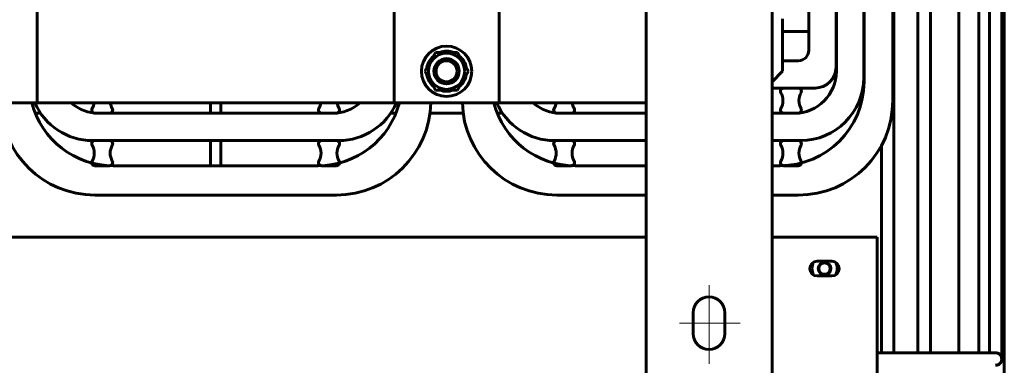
# Model space of a CAD drawing. Header units: millimetres. Extents: x 0 to 420, y 0 to 594.
# Tile 21 of 27: x 204 to 298, y 400 to 433. Entities that reach past the tile are written whole.
import ezdxf

# ---------------------------------------------------------------- set-up
doc = ezdxf.new("R2010")
doc.units = ezdxf.units.MM
doc.linetypes.add('K5LT_AXLED', pattern=[19.5, 15, -1.5, 1.5, -1.5])
doc.linetypes.add('K5LT_BASIC', pattern=[0])
doc.layers.add('Системный слой', color=7, linetype='Continuous')

# ---------------------------------------------------------------- blocks, each defined once
blk = doc.blocks.new('U155')
at = {"layer": 'Системный слой', "color": 150, "linetype": 'K5LT_BASIC', "lineweight": 60, "true_color": 0x0080ff}
for p, q in [((293.411, 453.582), (293.411, 421.888)), ((293.411, 421.888), (293.411, 401.208))]:
    blk.add_line(p, q, dxfattribs=at)
blk = doc.blocks.new('U174')
at = {"layer": 'Системный слой', "color": 150, "linetype": 'K5LT_BASIC', "lineweight": 60, "true_color": 0x0080ff}
blk.add_line((279.127, 470.82), (279.127, 430.02), dxfattribs=at)
blk = doc.blocks.new('U175')
at = {"layer": 'Системный слой', "color": 150, "linetype": 'K5LT_BASIC', "lineweight": 60, "true_color": 0x0080ff}
blk.add_line((281.727, 472.02), (281.727, 428.42), dxfattribs=at)
blk = doc.blocks.new('U178')
at = {"layer": 'Системный слой', "color": 150, "linetype": 'K5LT_BASIC', "lineweight": 60, "true_color": 0x0080ff}
for p, q in [((263.627, 419.02), (256.867, 419.02)), ((276.387, 419.02), (275.627, 419.02))]:
    blk.add_line(p, q, dxfattribs=at)
blk = doc.blocks.new('U179')
at = {"layer": 'Системный слой', "color": 150, "linetype": 'K5LT_BASIC', "lineweight": 60, "true_color": 0x0080ff}
for p, q in [((263.627, 416.22), (255.127, 416.22)), ((278.127, 416.22), (275.627, 416.22))]:
    blk.add_line(p, q, dxfattribs=at)
blk = doc.blocks.new('U180')
at = {"layer": 'Системный слой', "color": 150, "linetype": 'K5LT_BASIC', "lineweight": 60, "true_color": 0x0080ff}
blk.add_line((281.757, 472.02), (281.757, 428.02), dxfattribs=at)
blk = doc.blocks.new('U183')
at = {"layer": 'Системный слой', "color": 150, "linetype": 'K5LT_BASIC', "lineweight": 60, "true_color": 0x0080ff}
for p, q in [((263.627, 424.02), (255.497, 424.02)), ((277.757, 424.02), (275.627, 424.02))]:
    blk.add_line(p, q, dxfattribs=at)
blk = doc.blocks.new('U184')
at = {"layer": 'Системный слой', "color": 150, "linetype": 'K5LT_BASIC', "lineweight": 60, "true_color": 0x0080ff}
for p, q in [((263.627, 421.42), (254.897, 421.42)), ((278.357, 421.42), (275.627, 421.42))]:
    blk.add_line(p, q, dxfattribs=at)
blk = doc.blocks.new('U186')
at = {"layer": 'Системный слой', "color": 150, "linetype": 'K5LT_BASIC', "lineweight": 60, "true_color": 0x0080ff}
for start, end in [(90, 109.53997), (70.46003, 79.1982), (130.46003, 169.53997), (10.46003, 49.53997), (190.46003, 229.53997), (310.46003, 349.53997), (250.46003, 289.53997)]:
    blk.add_arc((244.627, 428.02), 1.91, start, end, dxfattribs=at)
blk = doc.blocks.new('U198')
at = {"layer": 'Системный слой', "color": 150, "linetype": 'K5LT_BASIC', "lineweight": 60, "true_color": 0x0080ff}
for p, q in [((289.512, 459.467), (289.512, 431.59)), ((289.512, 431.59), (289.512, 402.888)), ((289.512, 402.888), (289.512, 402.851)), ((289.512, 402.851), (289.512, 402.835)), ((289.512, 402.835), (289.512, 402.816)), ((289.512, 402.816), (289.512, 402.778)), ((289.512, 402.778), (289.512, 402.702)), ((289.512, 402.702), (289.512, 402.687)), ((289.512, 402.687), (289.512, 402.671)), ((289.512, 402.671), (289.512, 402.649)), ((289.512, 402.649), (289.512, 402.606)), ((289.512, 402.606), (289.512, 402.521)), ((289.512, 402.521), (289.512, 402.379)), ((289.512, 402.379), (289.512, 402.364)), ((289.512, 402.364), (289.512, 402.342)), ((289.512, 402.342), (289.512, 402.299)), ((289.512, 402.299), (289.512, 402.213)), ((289.512, 402.213), (289.512, 402.083)), ((289.512, 402.083), (289.512, 402.068)), ((289.512, 402.068), (289.512, 402.047)), ((289.512, 402.047), (289.512, 402.006)), ((289.512, 402.006), (289.512, 401.925)), ((289.512, 401.925), (289.512, 401.806)), ((289.512, 401.806), (289.512, 401.792)), ((289.512, 401.792), (289.512, 401.772)), ((289.512, 401.772), (289.512, 401.734)), ((289.512, 401.734), (289.512, 401.659)), ((289.512, 401.659), (289.512, 401.545)), ((289.512, 401.545), (289.512, 401.532)), ((289.512, 401.532), (289.512, 401.515)), ((289.512, 401.515), (289.512, 401.48)), ((289.512, 401.48), (289.512, 401.411)), ((289.512, 401.411), (289.512, 401.31)), ((289.512, 401.31), (289.512, 401.299)), ((289.512, 401.299), (289.512, 401.284)), ((289.512, 401.284), (289.512, 401.256)), ((289.512, 401.256), (289.512, 401.208))]:
    blk.add_line(p, q, dxfattribs=at)
blk = doc.blocks.new('U199')
at = {"layer": 'Системный слой', "color": 150, "linetype": 'K5LT_BASIC', "lineweight": 60, "true_color": 0x0080ff}
for p, q in [((290.712, 448.716), (290.712, 417.561)), ((290.712, 417.561), (290.712, 402.934)), ((290.712, 402.934), (290.712, 402.924)), ((290.712, 402.924), (290.712, 402.913)), ((290.712, 402.913), (290.712, 402.89)), ((290.712, 402.89), (290.712, 402.851)), ((290.712, 402.851), (290.712, 402.842)), ((290.712, 402.842), (290.712, 402.83)), ((290.712, 402.83), (290.712, 402.805)), ((290.712, 402.805), (290.712, 402.756)), ((290.712, 402.756), (290.712, 402.687)), ((290.712, 402.687), (290.712, 402.678)), ((290.712, 402.678), (290.712, 402.664)), ((290.712, 402.664), (290.712, 402.635)), ((290.712, 402.635), (290.712, 402.578)), ((290.712, 402.578), (290.712, 402.464)), ((290.712, 402.464), (290.712, 402.38)), ((290.712, 402.38), (290.712, 402.371)), ((290.712, 402.371), (290.712, 402.355)), ((290.712, 402.355), (290.712, 402.325)), ((290.712, 402.325), (290.712, 402.264)), ((290.712, 402.264), (290.712, 402.144)), ((290.712, 402.144), (290.712, 402.083)), ((290.712, 402.083), (290.712, 402.074)), ((290.712, 402.074), (290.712, 402.06)), ((290.712, 402.06), (290.712, 402.031)), ((290.712, 402.031), (290.712, 401.973)), ((290.712, 401.973), (290.712, 401.86)), ((290.712, 401.86), (290.712, 401.806)), ((290.712, 401.806), (290.712, 401.798)), ((290.712, 401.798), (290.712, 401.784)), ((290.712, 401.784), (290.712, 401.757)), ((290.712, 401.757), (290.712, 401.703)), ((290.712, 401.703), (290.712, 401.599)), ((290.712, 401.599), (290.712, 401.545)), ((290.712, 401.545), (290.712, 401.538)), ((290.712, 401.538), (290.712, 401.525)), ((290.712, 401.525), (290.712, 401.5)), ((290.712, 401.5), (290.712, 401.452)), ((290.712, 401.452), (290.712, 401.357)), ((290.712, 401.357), (290.712, 401.31)), ((290.712, 401.31), (290.712, 401.304)), ((290.712, 401.304), (290.712, 401.294)), ((290.712, 401.294), (290.712, 401.274)), ((290.712, 401.274), (290.712, 401.235)), ((290.712, 401.235), (290.712, 401.208))]:
    blk.add_line(p, q, dxfattribs=at)
blk = doc.blocks.new('U205')
at = {"layer": 'Системный слой', "color": 150, "linetype": 'K5LT_BASIC', "lineweight": 60, "true_color": 0x0080ff}
for p, q in [((195.627, 425.02), (181.627, 425.02)), ((239.627, 425.02), (205.627, 425.02)), ((263.627, 425.02), (249.627, 425.02))]:
    blk.add_line(p, q, dxfattribs=at)
blk = doc.blocks.new('U210')
at = {"layer": 'Системный слой', "color": 150, "linetype": 'K5LT_BASIC', "lineweight": 60, "true_color": 0x0080ff}
for p, q in [((295.337, 441.065), (295.337, 409.99)), ((295.337, 409.99), (295.337, 401.208))]:
    blk.add_line(p, q, dxfattribs=at)
blk = doc.blocks.new('U217')
at = {"layer": 'Системный слой', "color": 150, "linetype": 'K5LT_BASIC', "lineweight": 60, "true_color": 0x0080ff}
for p, q in [((297.751, 443.237), (297.751, 400.942)), ((297.751, 400.942), (297.751, 373.598))]:
    blk.add_line(p, q, dxfattribs=at)
blk = doc.blocks.new('U219')
at = {"layer": 'Системный слой', "color": 150, "linetype": 'K5LT_BASIC', "lineweight": 60, "true_color": 0x0080ff}
blk.add_line((286.04, 420.932), (286.04, 401.208), dxfattribs=at)
blk = doc.blocks.new('U220')
at = {"layer": 'Системный слой', "color": 150, "linetype": 'K5LT_BASIC', "lineweight": 60, "true_color": 0x0080ff}
for p, q in [((287.24, 451.206), (287.24, 420.05)), ((287.24, 420.05), (287.24, 402.95)), ((287.24, 402.95), (287.24, 402.94)), ((287.24, 402.94), (287.24, 402.929)), ((287.24, 402.929), (287.24, 402.907)), ((287.24, 402.907), (287.24, 402.883)), ((287.24, 402.883), (287.24, 402.873)), ((287.24, 402.873), (287.24, 402.861)), ((287.24, 402.861), (287.24, 402.837)), ((287.24, 402.837), (287.24, 402.79)), ((287.24, 402.79), (287.24, 402.749)), ((287.24, 402.749), (287.24, 402.739)), ((287.24, 402.739), (287.24, 402.726)), ((287.24, 402.726), (287.24, 402.698)), ((287.24, 402.698), (287.24, 402.644)), ((287.24, 402.644), (287.24, 402.535)), ((287.24, 402.535), (287.24, 402.486)), ((287.24, 402.486), (287.24, 402.477)), ((287.24, 402.477), (287.24, 402.462)), ((287.24, 402.462), (287.24, 402.431)), ((287.24, 402.431), (287.24, 402.371)), ((287.24, 402.371), (287.24, 402.253)), ((287.24, 402.253), (287.24, 402.183)), ((287.24, 402.183), (287.24, 402.175)), ((287.24, 402.175), (287.24, 402.16)), ((287.24, 402.16), (287.24, 402.13)), ((287.24, 402.13), (287.24, 402.071)), ((287.24, 402.071), (287.24, 401.956)), ((287.24, 401.956), (287.24, 401.899)), ((287.24, 401.899), (287.24, 401.891)), ((287.24, 401.891), (287.24, 401.877)), ((287.24, 401.877), (287.24, 401.849)), ((287.24, 401.849), (287.24, 401.794)), ((287.24, 401.794), (287.24, 401.687)), ((287.24, 401.687), (287.24, 401.632)), ((287.24, 401.632), (287.24, 401.624)), ((287.24, 401.624), (287.24, 401.612)), ((287.24, 401.612), (287.24, 401.586)), ((287.24, 401.586), (287.24, 401.535)), ((287.24, 401.535), (287.24, 401.437)), ((287.24, 401.437), (287.24, 401.387)), ((287.24, 401.387), (287.24, 401.38)), ((287.24, 401.38), (287.24, 401.369)), ((287.24, 401.369), (287.24, 401.347)), ((287.24, 401.347), (287.24, 401.304)), ((287.24, 401.304), (287.24, 401.276)), ((287.24, 401.276), (287.24, 401.262)), ((287.24, 401.262), (287.24, 401.254)), ((287.24, 401.254), (287.24, 401.248)), ((287.24, 401.248), (287.24, 401.242)), ((287.24, 401.242), (287.24, 401.235)), ((287.24, 401.235), (287.24, 401.225)), ((287.24, 401.225), (287.24, 401.21)), ((287.24, 401.21), (287.24, 401.208))]:
    blk.add_line(p, q, dxfattribs=at)
blk = doc.blocks.new('U229')
at = {"layer": 'Системный слой', "color": 150, "linetype": 'K5LT_BASIC', "lineweight": 60, "true_color": 0x0080ff}
for p, q in [((297.525, 451.27), (297.525, 411.78)), ((297.525, 411.78), (297.525, 402.842)), ((297.525, 402.842), (297.525, 402.83)), ((297.525, 402.83), (297.525, 402.815)), ((297.525, 402.815), (297.525, 402.784)), ((297.525, 402.784), (297.525, 402.722)), ((297.525, 402.722), (297.525, 402.669)), ((297.525, 402.669), (297.525, 402.657)), ((297.525, 402.657), (297.525, 402.64)), ((297.525, 402.64), (297.525, 402.605)), ((297.525, 402.605), (297.525, 402.536)), ((297.525, 402.536), (297.525, 402.398)), ((297.525, 402.398), (297.525, 402.362)), ((297.525, 402.362), (297.525, 402.35)), ((297.525, 402.35), (297.525, 402.332)), ((297.525, 402.332), (297.525, 402.296)), ((297.525, 402.296), (297.525, 402.224)), ((297.525, 402.224), (297.525, 402.083)), ((297.525, 402.083), (297.525, 402.067)), ((297.525, 402.067), (297.525, 402.055)), ((297.525, 402.055), (297.525, 402.038)), ((297.525, 402.038), (297.525, 402.004)), ((297.525, 402.004), (297.525, 401.936)), ((297.525, 401.936), (297.525, 401.804)), ((297.525, 401.804), (297.525, 401.79)), ((297.525, 401.79), (297.525, 401.78)), ((297.525, 401.78), (297.525, 401.764)), ((297.525, 401.764), (297.525, 401.732)), ((297.525, 401.732), (297.525, 401.669)), ((297.525, 401.669), (297.525, 401.547)), ((297.525, 401.547), (297.525, 401.531)), ((297.525, 401.531), (297.525, 401.521)), ((297.525, 401.521), (297.525, 401.506)), ((297.525, 401.506), (297.525, 401.477)), ((297.525, 401.477), (297.525, 401.42)), ((297.525, 401.42), (297.525, 401.31)), ((297.525, 401.31), (297.525, 401.296)), ((297.525, 401.296), (297.525, 401.288)), ((297.525, 401.288), (297.525, 401.275)), ((297.525, 401.275), (297.525, 401.249)), ((297.525, 401.249), (297.525, 401.199)), ((297.525, 401.199), (297.525, 401.104)), ((297.525, 401.104), (297.525, 401.094)), ((297.525, 401.094), (297.525, 401.087)), ((297.525, 401.087), (297.525, 401.075)), ((297.525, 401.075), (297.525, 401.053)), ((297.525, 401.053), (297.525, 401.011)), ((297.525, 401.011), (297.525, 400.932)), ((297.525, 400.932), (297.525, 400.921)), ((297.525, 400.921), (297.525, 400.915)), ((297.525, 400.915), (297.525, 400.906)), ((297.525, 400.906), (297.525, 400.888)), ((297.525, 400.888), (297.525, 400.854)), ((297.525, 400.854), (297.525, 400.792)), ((297.525, 400.792), (297.525, 400.784)), ((297.525, 400.784), (297.525, 400.78)), ((297.525, 400.78), (297.525, 400.773)), ((297.525, 400.773), (297.525, 400.759)), ((297.525, 400.759), (297.525, 400.734)), ((297.525, 400.734), (297.525, 400.691)), ((297.525, 400.691), (297.525, 400.687)), ((297.525, 400.687), (297.525, 400.684)), ((297.525, 400.684), (297.525, 400.679)), ((297.525, 400.679), (297.525, 400.67)), ((297.525, 400.67), (297.525, 400.654)), ((297.525, 400.654), (297.525, 400.63)), ((297.525, 400.63), (297.525, 400.627)), ((297.525, 400.627), (297.525, 400.626)), ((297.525, 400.626), (297.525, 400.623)), ((297.525, 400.623), (297.525, 400.62)), ((297.525, 400.62), (297.525, 400.614)), ((297.525, 400.614), (297.525, 400.61)), ((297.525, 400.61), (297.525, 400.61)), ((297.525, 400.61), (297.525, 400.609)), ((297.525, 400.609), (297.525, 400.609)), ((297.525, 400.609), (297.525, 400.609)), ((297.525, 400.609), (297.525, 400.608)), ((297.525, 400.608), (297.525, 400.608)), ((297.525, 400.608), (297.525, 400.608)), ((297.525, 400.608), (297.525, 400.608)), ((297.525, 400.608), (297.525, 400.608)), ((297.525, 400.608), (297.525, 400.608)), ((297.525, 400.608), (297.525, 400.608)), ((297.525, 400.608), (297.525, 400.608)), ((297.525, 400.608), (297.525, 400.608)), ((297.525, 400.608), (297.525, 400.608)), ((297.525, 400.608), (297.525, 400.608)), ((297.525, 400.608), (297.525, 400.608)), ((297.525, 400.608), (297.525, 400.608))]:
    blk.add_line(p, q, dxfattribs=at)
blk = doc.blocks.new('U230')
at = {"layer": 'Системный слой', "color": 150, "linetype": 'K5LT_BASIC', "lineweight": 60, "true_color": 0x0080ff}
for p, q in [((296.926, 401.208), (297.221, 401.122)), ((297.221, 401.122), (297.44, 400.903)), ((297.44, 400.903), (297.525, 400.608))]:
    blk.add_line(p, q, dxfattribs=at)
blk = doc.blocks.new('U231')
at = {"layer": 'Системный слой', "color": 150, "linetype": 'K5LT_BASIC', "lineweight": 60, "true_color": 0x0080ff}
for p, q in [((297.525, 400.608), (297.439, 400.312)), ((297.22, 400.093), (296.924, 400.008)), ((297.439, 400.312), (297.22, 400.093))]:
    blk.add_line(p, q, dxfattribs=at)
blk = doc.blocks.new('U232')
at = {"layer": 'Системный слой', "color": 150, "linetype": 'K5LT_BASIC', "lineweight": 60, "true_color": 0x0080ff}
for p, q in [((296.325, 445.262), (296.325, 412.34)), ((296.325, 412.34), (296.325, 402.842)), ((296.325, 402.842), (296.325, 402.832)), ((296.325, 402.832), (296.325, 402.819)), ((296.325, 402.819), (296.325, 402.793)), ((296.325, 402.793), (296.325, 402.741)), ((296.325, 402.741), (296.325, 402.669)), ((296.325, 402.669), (296.325, 402.659)), ((296.325, 402.659), (296.325, 402.644)), ((296.325, 402.644), (296.325, 402.614)), ((296.325, 402.614), (296.325, 402.555)), ((296.325, 402.555), (296.325, 402.436)), ((296.325, 402.436), (296.325, 402.362)), ((296.325, 402.362), (296.325, 402.352)), ((296.325, 402.352), (296.325, 402.336)), ((296.325, 402.336), (296.325, 402.305)), ((296.325, 402.305), (296.325, 402.242)), ((296.325, 402.242), (296.325, 402.119)), ((296.325, 402.119), (296.325, 402.066)), ((296.325, 402.066), (296.325, 402.057)), ((296.325, 402.057), (296.325, 402.042)), ((296.325, 402.042), (296.325, 402.012)), ((296.325, 402.012), (296.325, 401.953)), ((296.325, 401.953), (296.325, 401.837)), ((296.325, 401.837), (296.325, 401.789)), ((296.325, 401.789), (296.325, 401.781)), ((296.325, 401.781), (296.325, 401.767)), ((296.325, 401.767), (296.325, 401.739)), ((296.325, 401.739), (296.325, 401.684)), ((296.325, 401.684), (296.325, 401.577)), ((296.325, 401.577), (296.325, 401.53)), ((296.325, 401.53), (296.325, 401.522)), ((296.325, 401.522), (296.325, 401.509)), ((296.325, 401.509), (296.325, 401.484)), ((296.325, 401.484), (296.325, 401.434)), ((296.325, 401.434), (296.325, 401.337)), ((296.325, 401.337), (296.325, 401.297)), ((296.325, 401.297), (296.325, 401.29)), ((296.325, 401.29), (296.325, 401.28)), ((296.325, 401.28), (296.325, 401.26)), ((296.325, 401.26), (296.325, 401.22)), ((296.325, 401.22), (296.325, 401.208))]:
    blk.add_line(p, q, dxfattribs=at)
blk = doc.blocks.new('U233')
at = {"layer": 'Системный слой', "color": 150, "linetype": 'K5LT_BASIC', "lineweight": 60, "true_color": 0x0080ff}
for p, q in [((289.733, 401.208), (285.627, 401.208)), ((292.543, 401.208), (289.733, 401.208)), ((293.947, 401.208), (292.543, 401.208)), ((294.65, 401.208), (293.947, 401.208)), ((294.999, 401.208), (294.65, 401.208)), ((295.363, 401.208), (294.999, 401.208)), ((295.382, 401.208), (295.363, 401.208)), ((295.522, 401.208), (295.382, 401.208)), ((295.616, 401.208), (295.522, 401.208)), ((295.661, 401.208), (295.616, 401.208)), ((295.684, 401.208), (295.661, 401.208)), ((295.696, 401.208), (295.684, 401.208)), ((295.701, 401.208), (295.696, 401.208)), ((295.8, 401.208), (295.701, 401.208)), ((295.886, 401.208), (295.8, 401.208)), ((295.928, 401.208), (295.886, 401.208)), ((295.949, 401.208), (295.928, 401.208)), ((295.959, 401.208), (295.949, 401.208)), ((295.964, 401.208), (295.959, 401.208)), ((296.084, 401.208), (295.964, 401.208)), ((296.145, 401.208), (296.084, 401.208)), ((296.174, 401.208), (296.145, 401.208)), ((296.189, 401.208), (296.174, 401.208)), ((296.196, 401.208), (296.189, 401.208)), ((296.2, 401.208), (296.196, 401.208)), ((296.213, 401.208), (296.2, 401.208)), ((296.271, 401.208), (296.213, 401.208)), ((296.334, 401.208), (296.271, 401.208)), ((296.374, 401.208), (296.334, 401.208)), ((296.394, 401.208), (296.374, 401.208)), ((296.404, 401.208), (296.394, 401.208)), ((296.408, 401.208), (296.404, 401.208)), ((296.411, 401.208), (296.408, 401.208)), ((296.444, 401.208), (296.411, 401.208)), ((296.473, 401.208), (296.444, 401.208)), ((296.512, 401.208), (296.473, 401.208)), ((296.532, 401.208), (296.512, 401.208)), ((296.541, 401.208), (296.532, 401.208)), ((296.546, 401.208), (296.541, 401.208)), ((296.559, 401.208), (296.546, 401.208)), ((296.567, 401.208), (296.559, 401.208)), ((296.573, 401.208), (296.567, 401.208)), ((296.576, 401.208), (296.573, 401.208)), ((296.579, 401.208), (296.576, 401.208)), ((296.583, 401.208), (296.579, 401.208)), ((296.587, 401.208), (296.583, 401.208)), ((296.589, 401.208), (296.587, 401.208)), ((296.643, 401.208), (296.589, 401.208)), ((296.689, 401.208), (296.643, 401.208)), ((296.711, 401.208), (296.689, 401.208)), ((296.721, 401.208), (296.711, 401.208)), ((296.726, 401.208), (296.721, 401.208)), ((296.729, 401.208), (296.726, 401.208)), ((296.772, 401.208), (296.729, 401.208)), ((296.806, 401.208), (296.772, 401.208)), ((296.821, 401.208), (296.806, 401.208)), ((296.829, 401.208), (296.821, 401.208)), ((296.832, 401.208), (296.829, 401.208)), ((296.834, 401.208), (296.832, 401.208)), ((296.871, 401.208), (296.834, 401.208)), ((296.887, 401.208), (296.871, 401.208)), ((296.894, 401.208), (296.887, 401.208)), ((296.897, 401.208), (296.894, 401.208)), ((296.899, 401.208), (296.897, 401.208)), ((296.9, 401.208), (296.899, 401.208)), ((296.912, 401.208), (296.9, 401.208)), ((296.9, 401.208), (296.9, 401.208)), ((296.916, 401.208), (296.912, 401.208)), ((296.918, 401.208), (296.916, 401.208)), ((296.919, 401.208), (296.918, 401.208)), ((296.922, 401.208), (296.919, 401.208)), ((296.919, 401.208), (296.919, 401.208)), ((296.919, 401.208), (296.919, 401.208)), ((296.923, 401.208), (296.922, 401.208)), ((296.924, 401.208), (296.923, 401.208)), ((296.925, 401.208), (296.924, 401.208)), ((296.924, 401.208), (296.924, 401.208)), ((296.924, 401.208), (296.924, 401.208)), ((296.924, 401.208), (296.924, 401.208)), ((296.925, 401.208), (296.925, 401.208)), ((296.925, 401.208), (296.925, 401.208)), ((296.925, 401.208), (296.925, 401.208)), ((296.925, 401.208), (296.925, 401.208)), ((296.925, 401.208), (296.925, 401.208)), ((296.925, 401.208), (296.926, 401.208)), ((296.926, 401.208), (296.925, 401.208)), ((296.925, 401.208), (296.925, 401.208)), ((296.925, 401.208), (296.925, 401.208)), ((296.925, 401.208), (296.925, 401.208)), ((296.925, 401.208), (296.925, 401.208)), ((296.925, 401.208), (296.925, 401.208)), ((296.925, 401.208), (296.925, 401.208))]:
    blk.add_line(p, q, dxfattribs=at)
blk = doc.blocks.new('U238')
at = {"layer": 'Системный слой', "color": 150, "linetype": 'K5LT_BASIC', "lineweight": 60, "true_color": 0x0080ff}
for p, q in [((276.627, 431.82), (279.127, 431.82)), ((281.727, 431.82), (281.757, 431.82))]:
    blk.add_line(p, q, dxfattribs=at)
blk = doc.blocks.new('U248')
at = {"layer": 'Системный слой', "color": 150, "linetype": 'K5LT_BASIC', "lineweight": 60, "true_color": 0x0080ff}
for start, end in [(148.99728, 180), (328.99728, 31.00272), (180, 211.00272)]:
    blk.add_arc((280.627, 409.22), 1.2, start, end, dxfattribs=at)
blk = doc.blocks.new('U249')
at = {"layer": 'Системный слой', "color": 150, "linetype": 'K5LT_BASIC', "lineweight": 60, "true_color": 0x0080ff}
for p, q in [((181.627, 412.22), (263.627, 412.22)), ((275.627, 412.22), (285.627, 412.22))]:
    blk.add_line(p, q, dxfattribs=at)

msp = doc.modelspace()

# ---------------------------------------------------------------- linework, layer by layer
at = {"layer": 'Системный слой', "color": 150, "linetype": 'K5LT_BASIC', "lineweight": 60, "true_color": 0x0080ff}
for p, q in [((263.6272, 490.0204), (263.6272, 344.0204)), ((275.6272, 490.0204), (275.6272, 344.0204)), ((287.1272, 482.2204), (287.1272, 425.2204)), ((205.6272, 480.0204), (205.6272, 425.0204)), ((239.6272, 480.0204), (239.6272, 425.0204)), ((249.6272, 425.0204), (249.6272, 480.0204)), ((284.3572, 478.8204), (284.3572, 427.4204)), ((284.3872, 479.2204), (284.3872, 427.0204)), ((276.6272, 433.0204), (276.6272, 432.0204)), ((276.6272, 432.0204), (276.6272, 428.0204)), ((284.3872, 431.8204), (284.3572, 431.8204)), ((243.5879, 429.8204), (242.5487, 428.0204)), ((245.6664, 429.8204), (243.5879, 429.8204)), ((244.6272, 429.9304), (244.6272, 429.8204)), ((244.9851, 429.8966), (244.9851, 429.8204)), ((246.7056, 428.0204), (245.6664, 429.8204)), ((278.1272, 429.0204), (276.6272, 429.0204)), ((242.5487, 428.0204), (243.5879, 426.2204)), ((245.6664, 426.2204), (246.7056, 428.0204)), ((275.6272, 427.0204), (276.6272, 428.0204)), ((243.5879, 426.2204), (245.6664, 426.2204)), ((279.7272, 426.4204), (275.6272, 426.4204)), ((276.7272, 426.4204), (278.1272, 426.4204)), ((205.6272, 425.0204), (195.6272, 425.0204)), ((222.1272, 424.0204), (222.1272, 425.0204)), ((223.1272, 425.0204), (223.1272, 424.0204)), ((239.6272, 425.0204), (249.6272, 425.0204)), ((205.9535, 424.0204), (205.451, 424.0204)), ((212.5272, 424.0204), (211.1272, 424.0204)), ((233.7572, 424.0204), (211.4972, 424.0204)), ((223.1272, 424.0204), (222.1272, 424.0204)), ((234.1272, 424.0204), (232.7272, 424.0204)), ((239.8034, 424.0204), (239.3008, 424.0204)), ((246.2075, 424.0204), (243.0468, 424.0204)), ((249.9535, 424.0204), (249.451, 424.0204)), ((256.5272, 424.0204), (255.1272, 424.0204)), ((278.1272, 424.0204), (276.7272, 424.0204)), ((234.3572, 421.4204), (210.8972, 421.4204)), ((211.1272, 421.4204), (212.5272, 421.4204)), ((222.1272, 421.4204), (223.1272, 421.4204)), ((222.1272, 419.0204), (222.1272, 421.4204)), ((223.1272, 421.4204), (223.1272, 419.0204)), ((232.7272, 421.4204), (234.1272, 421.4204)), ((255.1272, 421.4204), (256.5272, 421.4204)), ((276.7272, 421.4204), (278.1272, 421.4204)), ((212.5272, 419.0204), (211.1272, 419.0204)), ((232.3872, 419.0204), (212.8672, 419.0204)), ((223.1272, 419.0204), (222.1272, 419.0204)), ((234.1272, 419.0204), (232.7272, 419.0204)), ((256.5272, 419.0204), (255.1272, 419.0204)), ((278.1272, 419.0204), (276.7272, 419.0204)), ((234.1272, 416.2204), (211.1272, 416.2204)), ((285.6272, 412.2204), (285.6272, 411.6204)), ((285.6272, 348.8204), (285.6272, 411.6204)), ((279.9272, 409.9204), (281.3272, 409.9204)), ((281.3272, 408.5204), (279.9272, 408.5204)), ((268.1272, 405.0204), (268.1272, 403.0204)), ((271.1272, 403.0204), (271.1272, 405.0204))]:
    msp.add_line(p, q, dxfattribs=at)
at = {"layer": 'Системный слой', "color": 30, "linetype": 'K5LT_AXLED', "lineweight": 18, "true_color": 0xff8000}
for p, q in [((269.6272, 400.1579), (269.6272, 407.6473)), ((266.8111, 404.0204), (272.5809, 404.0204))]:
    msp.add_line(p, q, dxfattribs=at)
at = {"layer": 'Системный слой', "color": 150, "linetype": 'K5LT_BASIC', "lineweight": 60, "true_color": 0x0080ff}
for centre, radius in [((244.6272, 428.0204), 2.4), ((244.6272, 428.0204), 1.725), ((244.6272, 428.0204), 1.2), ((244.6272, 428.0204), 1), ((280.6272, 409.2204), 0.6), ((280.6272, 409.2204), 0.54)]:
    msp.add_circle(centre, radius, dxfattribs=at)
for centre, radius, start, end in [((244.6272, 428.0204), 1.91, 79.198203, 90), ((278.1272, 430.0204), 1, 270, 0), ((277.7572, 428.0204), 4, 270, 0), ((279.7272, 428.4204), 2, 270, 0), ((276.3872, 427.0204), 8, 270, 0), ((278.3572, 427.4204), 6, 270, 0), ((276.7272, 426.1204), 0.3, 90, 210), ((275.1683, 425.2204), 1.5, 330, 30), ((278.1272, 426.1204), 0.3, 330, 90), ((279.686, 425.2204), 1.5, 150, 210), ((211.1272, 425.2204), 9, 181.273344, 270), ((212.8672, 427.0204), 8, 194.477512, 270), ((210.8972, 427.4204), 6, 203.578178, 270), ((211.4972, 428.0204), 4, 228.590378, 270), ((209.5683, 425.2204), 1.5, 330, 352.337744), ((214.086, 425.2204), 1.5, 187.662256, 210), ((232.3872, 427.0204), 8, 270, 345.522488), ((231.1683, 425.2204), 1.5, 330, 352.337744), ((233.7572, 428.0204), 4, 270, 311.409622), ((234.1272, 425.2204), 9, 270, 358.726656), ((235.686, 425.2204), 1.5, 187.662256, 210), ((234.3572, 427.4204), 6, 270, 336.421822), ((255.1272, 425.2204), 9, 181.273344, 270), ((256.8672, 427.0204), 8, 194.477512, 270), ((254.8972, 427.4204), 6, 203.578178, 270), ((255.4972, 428.0204), 4, 228.590378, 270), ((253.5683, 425.2204), 1.5, 330, 352.337744), ((258.086, 425.2204), 1.5, 187.662256, 210), ((278.1272, 425.2204), 9, 270, 0), ((211.1272, 424.3204), 0.3, 150, 270), ((212.5272, 424.3204), 0.3, 270, 30), ((232.7272, 424.3204), 0.3, 150, 270), ((234.1272, 424.3204), 0.3, 270, 30), ((255.1272, 424.3204), 0.3, 150, 270), ((256.5272, 424.3204), 0.3, 270, 30), ((276.7272, 424.3204), 0.3, 150, 270), ((278.1272, 424.3204), 0.3, 270, 30), ((211.1272, 421.1204), 0.3, 90, 210), ((212.5272, 421.1204), 0.3, 330, 90), ((232.7272, 421.1204), 0.3, 90, 210), ((234.1272, 421.1204), 0.3, 330, 90), ((255.1272, 421.1204), 0.3, 90, 210), ((256.5272, 421.1204), 0.3, 330, 90), ((276.7272, 421.1204), 0.3, 90, 210), ((278.1272, 421.1204), 0.3, 330, 90), ((209.5683, 420.2204), 1.5, 330, 30), ((214.086, 420.2204), 1.5, 150, 210), ((231.1683, 420.2204), 1.5, 330, 30), ((235.686, 420.2204), 1.5, 150, 210), ((253.5683, 420.2204), 1.5, 330, 30), ((258.086, 420.2204), 1.5, 150, 210), ((275.1683, 420.2204), 1.5, 330, 30), ((279.686, 420.2204), 1.5, 150, 210), ((211.1272, 419.3204), 0.3, 150, 270), ((212.5272, 419.3204), 0.3, 270, 30), ((232.7272, 419.3204), 0.3, 150, 270), ((234.1272, 419.3204), 0.3, 270, 30), ((255.1272, 419.3204), 0.3, 150, 270), ((256.5272, 419.3204), 0.3, 270, 30), ((276.7272, 419.3204), 0.3, 150, 270), ((278.1272, 419.3204), 0.3, 270, 30), ((279.9272, 409.2204), 0.7, 90, 270), ((281.3272, 409.2204), 0.7, 270, 90), ((269.6272, 405.0204), 1.5, 0, 180), ((269.6272, 403.0204), 1.5, 180, 0)]:
    msp.add_arc(centre, radius, start, end, dxfattribs=at)
msp.add_open_spline([(296.9258, 401.2078), (296.9267, 401.2078), (296.9277, 401.2078), (296.9304, 401.2078), (296.9321, 401.2078), (296.9372, 401.2077), (296.9405, 401.2076), (296.9504, 401.2073), (296.9571, 401.2069), (296.9768, 401.2055), (296.9899, 401.204), (297.0284, 401.1983), (297.0537, 401.1927), (297.1043, 401.1778), (297.1296, 401.1683), (297.1801, 401.1455), (297.2053, 401.1319), (297.2547, 401.1008), (297.2788, 401.0831), (297.3251, 401.0441), (297.3472, 401.0227), (297.3883, 400.9769), (297.4074, 400.9525), (297.4412, 400.9019), (297.4562, 400.8758), (297.4816, 400.8228), (297.4922, 400.796), (297.5087, 400.7426), (297.5149, 400.7162), (297.5231, 400.664), (297.5252, 400.6382), (297.5255, 400.6114), (297.5255, 400.6105), (297.524, 400.5859), (297.524, 400.5619), (297.5174, 400.5129), (297.5123, 400.4878), (297.4982, 400.4373), (297.4892, 400.412), (297.4672, 400.3614), (297.4541, 400.3362), (297.4239, 400.2866), (297.4067, 400.2624), (297.3739, 400.2222), (297.3585, 400.2062), (297.3375, 400.1839), (297.3312, 400.1782), (297.3023, 400.1514), (297.2783, 400.1321), (297.2281, 400.0974), (297.2021, 400.0819), (297.1607, 400.0613), (297.146, 400.0546), (297.1259, 400.0466), (297.1208, 400.0446), (297.1132, 400.0417), (297.1106, 400.0408), (297.1067, 400.0394), (297.1054, 400.039), (297.1035, 400.0383), (297.1028, 400.0381), (297.1019, 400.0378), (297.1015, 400.0377), (297.1011, 400.0375), (297.1009, 400.0374), (297.1007, 400.0374), (297.1006, 400.0373), (297.1004, 400.0373), (297.1004, 400.0373), (297.1002, 400.0372), (297.1002, 400.0372), (297.1001, 400.0371), (297.1, 400.0371), (297.0999, 400.0371), (297.0998, 400.0371), (297.0996, 400.037), (297.0994, 400.0369), (297.0992, 400.0368), (297.099, 400.0368), (297.0985, 400.0366), (297.0982, 400.0365), (297.0974, 400.0362), (297.0969, 400.0361), (297.0957, 400.0357), (297.0951, 400.0355), (297.0931, 400.0348), (297.0918, 400.0344), (297.0886, 400.0334), (297.0866, 400.0328), (297.0793, 400.0305), (297.0741, 400.029), (297.0582, 400.0246), (297.0475, 400.022), (297.0152, 400.0151), (296.9934, 400.0118), (296.9563, 400.0085), (296.941, 400.0079), (296.9257, 400.0078)], degree=3, knots=[0, 0, 0, 0, 0.0709938, 0.0709938, 0.2000734, 0.2000734, 0.4453247, 0.4453247, 0.9358274, 0.9358274, 1.9103786, 1.9103786, 3.8102788, 3.8102788, 5.8002283, 5.8002283, 7.9026596, 7.9026596, 10.1017675, 10.1017675, 12.3684252, 12.3684252, 14.6416914, 14.6416914, 16.8592197, 16.8592197, 18.9777985, 18.9777985, 20.9797197, 20.9797197, 22.8874761, 22.8874761, 22.9496705, 22.9496705, 24.7052981, 24.7052981, 26.590574, 26.590574, 28.5737379, 28.5737379, 30.6612137, 30.6612137, 32.8492327, 32.8492327, 34.4867481, 34.4867481, 35.1110804, 35.1110804, 37.3855357, 37.3855357, 39.6159595, 39.6159595, 40.8085743, 40.8085743, 41.2131333, 41.2131333, 41.4153902, 41.4153902, 41.5165138, 41.5165138, 41.5670746, 41.5670746, 41.5923547, 41.5923547, 41.6049947, 41.6049947, 41.6113147, 41.6113147, 41.6162083, 41.6162083, 41.6211019, 41.6211019, 41.6259955, 41.6259955, 41.6323155, 41.6323155, 41.6418613, 41.6418613, 41.6546331, 41.6546331, 41.6799127, 41.6799127, 41.7180961, 41.7180961, 41.769183, 41.769183, 41.8702992, 41.8702992, 42.0230304, 42.0230304, 42.4300062, 42.4300062, 43.2431679, 43.2431679, 44.8690961, 44.8690961, 46, 46, 46, 46], dxfattribs=at)

# ---------------------------------------------------------------- block references
at = {"layer": 'Системный слой'}
for name in ['U220', 'U199', 'U229', 'U210', 'U217', 'U219', 'U198', 'U232', 'U155', 'U175', 'U180', 'U174', 'U238', 'U186', 'U205', 'U183', 'U184', 'U178', 'U179', 'U249', 'U248', 'U233', 'U231', 'U230']:
    msp.add_blockref(name, (0, 0), dxfattribs=at)

doc.saveas('drawing.dxf')
